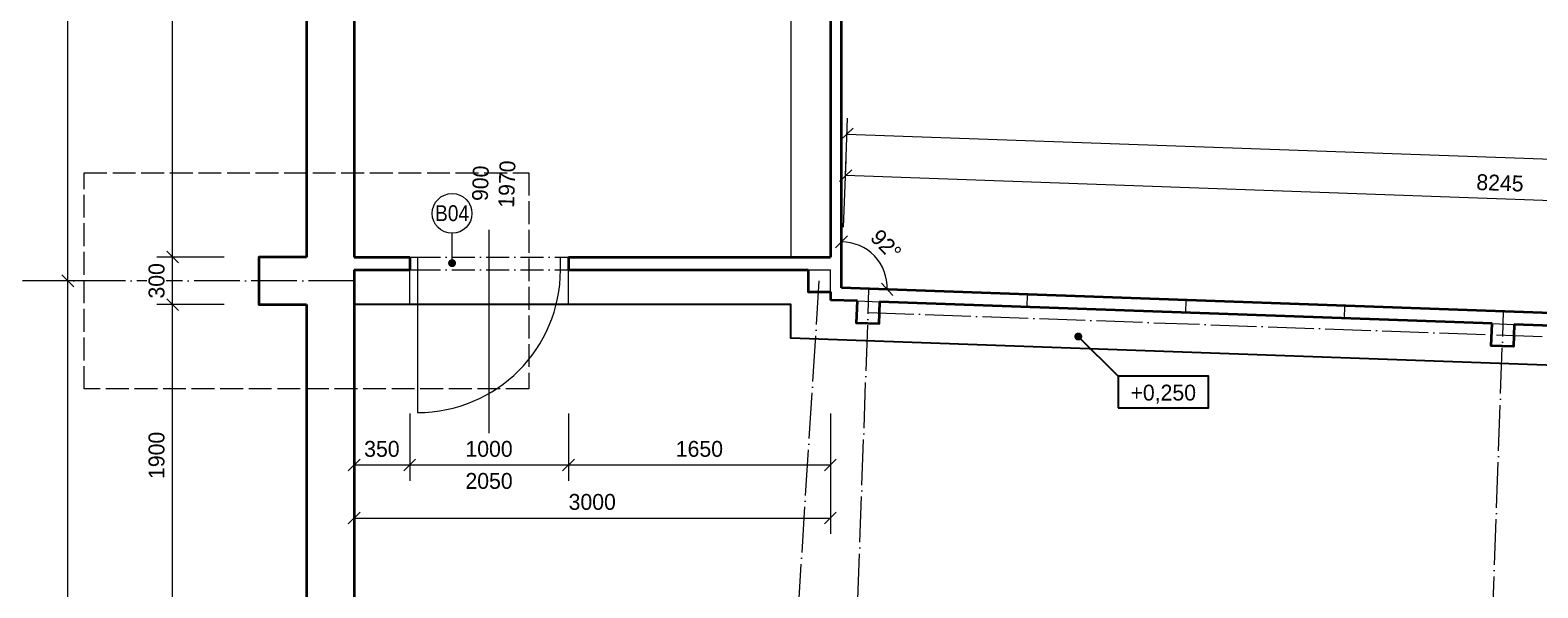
# Model space of a CAD drawing. Header units: millimetres. Extents: x -291499 to 405099, y -171163 to 417446.
# Tile 41 of 256: x -95960 to -86463, y 56043 to 59558. Entities that reach past the tile are written whole.
import ezdxf
from ezdxf.enums import TextEntityAlignment as Align

# ---------------------------------------------------------------- set-up
doc = ezdxf.new("R2010")
doc.units = ezdxf.units.MM
doc.header["$LTSCALE"] = 12
doc.header["$PDMODE"] = 35
doc.header["$PDSIZE"] = -4
for name, pattern in [('ACAD_ISO02W100', [15, 12, -3]), ('ACAD_ISO04W100', [30, 24, -3, 0, -3]), ('ACAD_ISO10W100', [18, 12, -3, 0, -3])]:
    doc.linetypes.add(name, pattern=pattern)
for name, color, linetype, lineweight in [('BP_tenka', 82, 'Continuous', 9), ('BP_tlusta', 92, 'Continuous', 15), ('koty', 6, 'Continuous', 9), ('tenka', 6, 'Continuous', 9), ('text', 6, 'Continuous', 9), ('tlusta', 7, 'Continuous', 15), ('velmi_tlusta', 4, 'Continuous', 35)]:
    doc.layers.add(name, color=color, linetype=linetype, lineweight=lineweight)
doc.layers.add('netisk', color=30, linetype='Continuous', plot=False)
doc.layers.add('vyskove koty', color=6, linetype='Continuous')
doc.styles.add('laplan', font='txt', dxfattribs={"height": 2})
doc.styles.add('laplan N', font='txt')
doc.styles.add('pivovarska', font='txt')
doc.dimstyles.new('laplan', dxfattribs={"dimscale": 0, "dimtxt": 2, "dimasz": 1.5, "dimexe": 2, "dimexo": 0, "dimgap": 1, "dimtad": 1, "dimdec": 0, "dimrnd": 5, "dimzin": 1, "dimtxsty": 'laplan', "dimblk": 'OBLIQUE', "dimcen": 2, "dimclrd": 256, "dimclre": 256, "dimclrt": 256, "dimadec": 0, "dimazin": 0, "dimtfac": 1, "dimtdec": 0, "dimtmove": 1, "dimatfit": 2, "dimfxl": 6.5, "dimfxlon": 1, "dimtfill": 1, "dimlwd": 13, "dimlwe": -1, "dimarcsym": 0})

# ---------------------------------------------------------------- blocks, each defined once
blk = doc.blocks.new('_OBLIQUE')
at = {"color": 0, "linetype": 'ByBlock'}
blk.add_line((-0.5, -0.5), (0.5, 0.5), dxfattribs=at)
blk = doc.blocks.new('*D1247')
at = {"layer": 'Defpoints', "color": 0, "transparency": 16777216}
for p in [(-90824.2, 58641.1), (-90849.5, 57934.6), (-82611.5, 57638.5)]:
    blk.add_point(p, dxfattribs=at)
at = {"layer": 'koty', "transparency": 16777216}
for p, q in [((-90835.8, 58316.3), (-90820.7, 58741)), ((-82597.8, 58022), (-82582.6, 58446.7))]:
    blk.add_line(p, q, dxfattribs=at)
at = {"layer": 'koty', "lineweight": 13, "transparency": 16777216}
blk.add_line((-82586.2, 58346.8), (-90824.2, 58641.1), dxfattribs=at)
at = {"layer": 'koty', "lineweight": 13, "transparency": 16777216, "xscale": 75, "yscale": 75, "zscale": 75}
for p, rotation in [((-90824.2, 58641.1), 177.9539077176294), ((-82586.2, 58346.8), 357.9539077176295)]:
    blk.add_blockref('_OBLIQUE', p, dxfattribs=dict(at, rotation=rotation))
at = {"layer": 'koty', "transparency": 16777216, "insert": (-86701.6, 58594.9), "char_height": 100, "attachment_point": 5, "rotation": 357.95391, "style": 'laplan', "bg_fill": 3, "box_fill_scale": 1.1, "bg_fill_color": 256, "bg_fill_true_color": 13158600, "bg_fill_transparency": 0}
blk.add_mtext('8245', dxfattribs=at)
blk = doc.blocks.new('*D1248')
at = {"layer": 'Defpoints', "color": 0, "transparency": 16777216}
for p in [(-66762, 58043.9), (-90849.5, 57934.6), (-66796.6, 57075.3)]:
    blk.add_point(p, dxfattribs=at)
at = {"layer": 'koty', "transparency": 16777216}
for p, q in [((-90826.5, 58578.4), (-90811.3, 59003.1)), ((-66773.6, 57719.1), (-66758.4, 58143.8))]:
    blk.add_line(p, q, dxfattribs=at)
at = {"layer": 'koty', "lineweight": 13, "transparency": 16777216}
blk.add_line((-90814.9, 58903.2), (-66762, 58043.9), dxfattribs=at)
at = {"layer": 'koty', "lineweight": 13, "transparency": 16777216, "xscale": 75, "yscale": 75, "zscale": 75}
for p, rotation in [((-90814.9, 58903.2), 177.9539077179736), ((-66762, 58043.9), 357.9539077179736)]:
    blk.add_blockref('_OBLIQUE', p, dxfattribs=dict(at, rotation=rotation))
at = {"layer": 'koty', "lineweight": 35, "transparency": 16777216, "insert": (-78784.8, 58574.5), "char_height": 100, "attachment_point": 5, "rotation": 357.95391, "style": 'laplan', "bg_fill": 3, "box_fill_scale": 1.1, "bg_fill_color": 256, "bg_fill_true_color": 13158600, "bg_fill_transparency": 0}
blk.add_mtext('24070', dxfattribs=at)
blk = doc.blocks.new('*D1253')
at = {"layer": 'Defpoints', "color": 0, "transparency": 16777216}
for p in [(-90849.5, 61434.6), (-90596.4, 58072.8), (-90849.5, 57934.6), (-90849.5, 57934.6), (-82611.5, 57640.3)]:
    blk.add_point(p, dxfattribs=at)
at = {"layer": 'koty', "lineweight": 13, "transparency": 16777216}
blk.add_arc((-90849.5, 57934.6), 288.4, 357.95391, 90, dxfattribs=at)
at = {"layer": 'koty', "lineweight": 13, "transparency": 16777216, "xscale": 75, "yscale": 75, "zscale": 75}
for p, rotation in [((-90849.5, 58223), 179.9999999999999), ((-90561.3, 57924.3), 267.9539077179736)]:
    blk.add_blockref('_OBLIQUE', p, dxfattribs=dict(at, rotation=rotation))
at = {"layer": 'koty', "transparency": 16777216, "insert": (-90569.2, 58205), "char_height": 100, "attachment_point": 5, "rotation": 313.97695, "style": 'laplan', "bg_fill": 3, "box_fill_scale": 1.1, "bg_fill_color": 256, "bg_fill_true_color": 13158600, "bg_fill_transparency": 0}
blk.add_mtext('92°', dxfattribs=at)
blk = doc.blocks.new('*D1271')
at = {"layer": 'Defpoints', "color": 0, "transparency": 16777216}
for p in [(-93919.5, 58047.9), (-93569.5, 58047.9), (-93569.5, 56817.3)]:
    blk.add_point(p, dxfattribs=at)
at = {"layer": 'koty', "transparency": 16777216}
for p, q in [((-93919.5, 57142.3), (-93919.5, 56717.3)), ((-93569.5, 57142.3), (-93569.5, 56717.3))]:
    blk.add_line(p, q, dxfattribs=at)
at = {"layer": 'koty', "lineweight": 13, "transparency": 16777216}
blk.add_line((-93919.5, 56817.3), (-93569.5, 56817.3), dxfattribs=at)
at = {"layer": 'koty', "lineweight": 13, "transparency": 16777216, "xscale": 75, "yscale": 75, "zscale": 75, "rotation": 180}
blk.add_blockref('_OBLIQUE', (-93919.5, 56817.3), dxfattribs=at)
at = {"layer": 'koty', "lineweight": 13, "transparency": 16777216, "xscale": 75, "yscale": 75, "zscale": 75}
blk.add_blockref('_OBLIQUE', (-93569.5, 56817.3), dxfattribs=at)
at = {"layer": 'koty', "transparency": 16777216, "insert": (-93744.5, 56918.3), "char_height": 100, "attachment_point": 5, "style": 'laplan', "bg_fill": 3, "box_fill_scale": 1.1, "bg_fill_color": 256, "bg_fill_true_color": 13158600, "bg_fill_transparency": 0}
blk.add_mtext('350', dxfattribs=at)
blk = doc.blocks.new('*D1272')
at = {"layer": 'Defpoints', "color": 0, "transparency": 16777216}
for p in [(-93569.5, 58047.9), (-92569.5, 58047.9), (-92569.5, 56817.3)]:
    blk.add_point(p, dxfattribs=at)
at = {"layer": 'koty', "transparency": 16777216}
for p, q in [((-93569.5, 57142.3), (-93569.5, 56717.3)), ((-92569.5, 57142.3), (-92569.5, 56717.3))]:
    blk.add_line(p, q, dxfattribs=at)
at = {"layer": 'koty', "lineweight": 13, "transparency": 16777216}
blk.add_line((-93569.5, 56817.3), (-92569.5, 56817.3), dxfattribs=at)
at = {"layer": 'koty', "lineweight": 13, "transparency": 16777216, "xscale": 75, "yscale": 75, "zscale": 75}
for p, rotation in [((-93569.5, 56817.3), 179.9999999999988), ((-92569.5, 56817.3), 359.9999999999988)]:
    blk.add_blockref('_OBLIQUE', p, dxfattribs=dict(at, rotation=rotation))
at = {"layer": 'koty', "transparency": 16777216, "insert": (-93069.5, 56918.3), "char_height": 100, "attachment_point": 5, "style": 'laplan', "bg_fill": 3, "box_fill_scale": 1.1, "bg_fill_color": 256, "bg_fill_true_color": 13158600, "bg_fill_transparency": 0}
blk.add_mtext('1000', dxfattribs=at)
at = {"layer": 'koty', "transparency": 16777216, "insert": (-93069.5, 56716.3), "char_height": 100, "attachment_point": 5, "style": 'laplan', "bg_fill": 3, "box_fill_scale": 1.1, "bg_fill_color": 256, "bg_fill_true_color": 13158600, "bg_fill_transparency": 0}
blk.add_mtext('2050', dxfattribs=at)
blk = doc.blocks.new('*D1273')
at = {"layer": 'Defpoints', "color": 0, "transparency": 16777216}
for p in [(-92569.5, 58047.9), (-90919.5, 58047.9), (-90919.5, 56817.3)]:
    blk.add_point(p, dxfattribs=at)
at = {"layer": 'koty', "transparency": 16777216}
for p, q in [((-92569.5, 57142.3), (-92569.5, 56717.3)), ((-90919.5, 57142.3), (-90919.5, 56717.3))]:
    blk.add_line(p, q, dxfattribs=at)
at = {"layer": 'koty', "lineweight": 13, "transparency": 16777216}
blk.add_line((-92569.5, 56817.3), (-90919.5, 56817.3), dxfattribs=at)
at = {"layer": 'koty', "lineweight": 13, "transparency": 16777216, "xscale": 75, "yscale": 75, "zscale": 75}
for p, rotation in [((-92569.5, 56817.3), 179.9999999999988), ((-90919.5, 56817.3), 359.9999999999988)]:
    blk.add_blockref('_OBLIQUE', p, dxfattribs=dict(at, rotation=rotation))
at = {"layer": 'koty', "transparency": 16777216, "insert": (-91744.5, 56918.3), "char_height": 100, "attachment_point": 5, "style": 'laplan', "bg_fill": 3, "box_fill_scale": 1.1, "bg_fill_color": 256, "bg_fill_true_color": 13158600, "bg_fill_transparency": 0}
blk.add_mtext('1650', dxfattribs=at)
blk = doc.blocks.new('*D1274')
at = {"layer": 'Defpoints', "color": 0, "transparency": 16777216}
for p in [(-93919.5, 58047.9), (-90919.5, 58047.9), (-90919.5, 56483)]:
    blk.add_point(p, dxfattribs=at)
at = {"layer": 'koty', "transparency": 16777216}
for p, q in [((-93919.5, 56808), (-93919.5, 56383)), ((-90919.5, 56808), (-90919.5, 56383))]:
    blk.add_line(p, q, dxfattribs=at)
at = {"layer": 'koty', "lineweight": 13, "transparency": 16777216}
blk.add_line((-93919.5, 56483), (-90919.5, 56483), dxfattribs=at)
at = {"layer": 'koty', "lineweight": 13, "transparency": 16777216, "xscale": 75, "yscale": 75, "zscale": 75, "rotation": 180}
blk.add_blockref('_OBLIQUE', (-93919.5, 56483), dxfattribs=at)
at = {"layer": 'koty', "lineweight": 13, "transparency": 16777216, "xscale": 75, "yscale": 75, "zscale": 75}
blk.add_blockref('_OBLIQUE', (-90919.5, 56483), dxfattribs=at)
at = {"layer": 'koty', "transparency": 16777216, "insert": (-92419.5, 56584), "char_height": 100, "attachment_point": 5, "style": 'laplan', "bg_fill": 3, "box_fill_scale": 1.1, "bg_fill_color": 256, "bg_fill_true_color": 13158600, "bg_fill_transparency": 0}
blk.add_mtext('3000', dxfattribs=at)
blk = doc.blocks.new('*D1276')
at = {"layer": 'Defpoints', "color": 0, "transparency": 16777216}
for p in [(-95062.5, 57827.9), (-94519.5, 57827.9), (-94219.5, 55927.9)]:
    blk.add_point(p, dxfattribs=at)
at = {"layer": 'koty', "transparency": 16777216}
for p, q in [((-94737.5, 57827.9), (-95162.5, 57827.9)), ((-94737.5, 55927.9), (-95162.5, 55927.9))]:
    blk.add_line(p, q, dxfattribs=at)
at = {"layer": 'koty', "lineweight": 13, "transparency": 16777216}
blk.add_line((-95062.5, 55927.9), (-95062.5, 57827.9), dxfattribs=at)
at = {"layer": 'koty', "lineweight": 13, "transparency": 16777216, "xscale": 75, "yscale": 75, "zscale": 75}
for p, rotation in [((-95062.5, 57827.9), 90), ((-95062.5, 55927.9), 270)]:
    blk.add_blockref('_OBLIQUE', p, dxfattribs=dict(at, rotation=rotation))
at = {"layer": 'koty', "transparency": 16777216, "insert": (-95163.6, 56877.9), "char_height": 100, "attachment_point": 5, "rotation": 90, "style": 'laplan', "bg_fill": 3, "box_fill_scale": 1.1, "bg_fill_color": 256, "bg_fill_true_color": 13158600, "bg_fill_transparency": 0}
blk.add_mtext('1900', dxfattribs=at)
blk = doc.blocks.new('*D1277')
at = {"layer": 'Defpoints', "color": 0, "transparency": 16777216}
for p in [(-95062.5, 58127.9), (-94519.5, 58127.9), (-94519.5, 57827.9)]:
    blk.add_point(p, dxfattribs=at)
at = {"layer": 'koty', "transparency": 16777216}
for p, q in [((-94737.5, 58127.9), (-95162.5, 58127.9)), ((-94737.5, 57827.9), (-95162.5, 57827.9))]:
    blk.add_line(p, q, dxfattribs=at)
at = {"layer": 'koty', "lineweight": 13, "transparency": 16777216}
blk.add_line((-95062.5, 57827.9), (-95062.5, 58127.9), dxfattribs=at)
at = {"layer": 'koty', "transparency": 16777216, "insert": (-95163.5, 57977.9), "char_height": 100, "attachment_point": 5, "rotation": 90, "style": 'laplan', "bg_fill": 3, "box_fill_scale": 1.1, "bg_fill_color": 256, "bg_fill_true_color": 13158600, "bg_fill_transparency": 0}
blk.add_mtext('300', dxfattribs=at)
at = {"layer": 'koty', "lineweight": 13, "transparency": 16777216, "xscale": 75, "yscale": 75, "zscale": 75}
for p, rotation in [((-95062.5, 58127.9), 90), ((-95062.5, 57827.9), 270)]:
    blk.add_blockref('_OBLIQUE', p, dxfattribs=dict(at, rotation=rotation))
blk = doc.blocks.new('*D1278')
at = {"layer": 'Defpoints', "color": 0, "transparency": 16777216}
for p in [(-95062.5, 62827.9), (-94219.5, 62827.9), (-94519.5, 58127.9)]:
    blk.add_point(p, dxfattribs=at)
at = {"layer": 'koty', "transparency": 16777216}
for p, q in [((-94737.5, 62827.9), (-95162.5, 62827.9)), ((-94737.5, 58127.9), (-95162.5, 58127.9))]:
    blk.add_line(p, q, dxfattribs=at)
at = {"layer": 'koty', "lineweight": 13, "transparency": 16777216}
blk.add_line((-95062.5, 58127.9), (-95062.5, 62827.9), dxfattribs=at)
at = {"layer": 'koty', "lineweight": 13, "transparency": 16777216, "xscale": 75, "yscale": 75, "zscale": 75}
for p, rotation in [((-95062.5, 62827.9), 90), ((-95062.5, 58127.9), 270)]:
    blk.add_blockref('_OBLIQUE', p, dxfattribs=dict(at, rotation=rotation))
at = {"layer": 'koty', "transparency": 16777216, "insert": (-95163.5, 60477.9), "char_height": 100, "attachment_point": 5, "rotation": 90, "style": 'laplan', "bg_fill": 3, "box_fill_scale": 1.1, "bg_fill_color": 256, "bg_fill_true_color": 13158600, "bg_fill_transparency": 0}
blk.add_mtext('4700', dxfattribs=at)
blk = doc.blocks.new('*D1287')
at = {"layer": 'Defpoints', "color": 0, "transparency": 16777216}
for p in [(-95723.3, 57977.9), (-94600.1, 57977.9), (-94600.1, 51977.9)]:
    blk.add_point(p, dxfattribs=at)
at = {"layer": 'koty', "transparency": 16777216}
for p, q in [((-95398.3, 57977.9), (-95823.3, 57977.9)), ((-95398.3, 51977.9), (-95823.3, 51977.9))]:
    blk.add_line(p, q, dxfattribs=at)
at = {"layer": 'koty', "lineweight": 13, "transparency": 16777216}
blk.add_line((-95723.3, 51977.9), (-95723.3, 57977.9), dxfattribs=at)
at = {"layer": 'koty', "lineweight": 13, "transparency": 16777216, "xscale": 75, "yscale": 75, "zscale": 75}
for p, rotation in [((-95723.3, 57977.9), 90), ((-95723.3, 51977.9), 270)]:
    blk.add_blockref('_OBLIQUE', p, dxfattribs=dict(at, rotation=rotation))
at = {"layer": 'koty', "transparency": 16777216, "insert": (-95824.3, 54977.9), "char_height": 100, "attachment_point": 5, "rotation": 90, "style": 'laplan', "bg_fill": 3, "box_fill_scale": 1.1, "bg_fill_color": 256, "bg_fill_true_color": 13158600, "bg_fill_transparency": 0}
blk.add_mtext('6000', dxfattribs=at)
blk = doc.blocks.new('*D1288')
at = {"layer": 'Defpoints', "color": 0, "transparency": 16777216}
for p in [(-95723.3, 63977.9), (-94800.1, 63977.9), (-94600.1, 57977.9)]:
    blk.add_point(p, dxfattribs=at)
at = {"layer": 'koty', "transparency": 16777216}
for p, q in [((-95398.3, 63977.9), (-95823.3, 63977.9)), ((-95398.3, 57977.9), (-95823.3, 57977.9))]:
    blk.add_line(p, q, dxfattribs=at)
at = {"layer": 'koty', "lineweight": 13, "transparency": 16777216}
blk.add_line((-95723.3, 57977.9), (-95723.3, 63977.9), dxfattribs=at)
at = {"layer": 'koty', "lineweight": 13, "transparency": 16777216, "xscale": 75, "yscale": 75, "zscale": 75}
for p, rotation in [((-95723.3, 63977.9), 90), ((-95723.3, 57977.9), 270)]:
    blk.add_blockref('_OBLIQUE', p, dxfattribs=dict(at, rotation=rotation))
at = {"layer": 'koty', "transparency": 16777216, "insert": (-95824.3, 60977.9), "char_height": 100, "attachment_point": 5, "rotation": 90, "style": 'laplan', "bg_fill": 3, "box_fill_scale": 1.1, "bg_fill_color": 256, "bg_fill_true_color": 13158600, "bg_fill_transparency": 0}
blk.add_mtext('6000', dxfattribs=at)
blk = doc.blocks.new('*U1298')
at = {"color": 0, "linetype": 'ByBlock'}
blk.add_line((6.27, 0), (2.5, 0), dxfattribs=at)
at = {"color": 0, "linetype": 'ByBlock', "ltscale": 200, "const_width": 0.5}
blk.add_lwpolyline([(6.27, 0.25, 1), (6.27, -0.25, 1)], format="xyb", close=True, dxfattribs=at)
at = {"color": 0, "linetype": 'ByBlock'}
blk.add_circle((0, 0), 2.5, dxfattribs=at)
at = {"color": 0, "linetype": 'ByBlock', "style": 'laplan N', "width": 0.9}
blk.add_attdef('OZNACENI', text='', height=2, rotation=90, dxfattribs=at).set_placement((-0.03, 0), align=Align.MIDDLE_CENTER)
blk = doc.blocks.new('*U1313')
at = {"layer": 'vyskove koty', "linetype": 'ByBlock', "transparency": 16777216}
blk.add_line((-10.7, 7), (-5.7, 2), dxfattribs=at)
at = {"layer": 'vyskove koty', "linetype": 'ByBlock', "ltscale": 200, "transparency": 16777216, "const_width": 0.5}
blk.add_lwpolyline([(-10.7, 7.25, 1), (-10.7, 6.75, 1)], format="xyb", close=True, dxfattribs=at)
at = {"layer": 'vyskove koty', "linetype": 'ByBlock', "transparency": 16777216}
blk.add_lwpolyline([(-5.7, -2), (5.7, -2), (5.7, 2), (-5.7, 2)], close=True, dxfattribs=at)
at = {"layer": 'vyskove koty', "linetype": 'ByBlock', "transparency": 16777216, "style": 'pivovarska'}
for tag, p in [('VYSKA', (0, -0.24)), ('VYSKA_POPIS1', (0, -4.04)), ('VYSKA_POPIS2', (0.2, -7.54)), ('VYSKA_POPIS3', (0.2, -11.04))]:
    blk.add_attdef(tag, text='', height=2, dxfattribs=at).set_placement(p, align=Align.MIDDLE)

msp = doc.modelspace()

# ---------------------------------------------------------------- linework, layer by layer
at = {"layer": 'BP_tlusta', "linetype": 'ByBlock'}
for p, q in [((-93569.5, 58127.9), (-93519.5, 58127.9)), ((-93519.5, 58127.9), (-93519.5, 58047.9)), ((-92619.5, 58047.9), (-92619.5, 58127.9)), ((-92619.5, 58127.9), (-92569.5, 58127.9)), ((-93569.5, 58047.9), (-93519.5, 58047.9)), ((-93519.5, 58047.9), (-93519.5, 57147.9)), ((-92619.5, 58047.9), (-92569.5, 58047.9))]:
    msp.add_line(p, q, dxfattribs=at)
at = {"layer": 'BP_tlusta', "linetype": 'ACAD_ISO10W100'}
for p, q in [((-93519.5, 58127.9), (-92619.5, 58127.9)), ((-93519.5, 58047.9), (-92619.5, 58047.9))]:
    msp.add_line(p, q, dxfattribs=at)
at = {"layer": 'BP_tlusta', "linetype": 'ByBlock'}
msp.add_arc((-93519.5, 58047.9), 900, 270, 0, dxfattribs=at)
at = {"layer": 'netisk'}
msp.add_lwpolyline([(-93919.5, 58047.9), (-93919.5, 52157.9), (-92720.8, 52178.4), (-91525.3, 52198.8), (-91534.3, 52725.7), (-66796.6, 51835.2), (-66796.6, 56745.1), (-91169.5, 57615.8), (-91169.5, 57827.9), (-93919.5, 57827.9)], close=True, dxfattribs=at)
at = {"layer": 'tenka'}
msp.add_line((-93069.5, 57018.4), (-93069.5, 58298.9), dxfattribs=at)
at = {"layer": 'tenka', "linetype": 'ACAD_ISO04W100'}
for p, q in [((-90679.2, 57848.5), (-90676.3, 57928.4)), ((-89679.8, 57812.8), (-89677, 57892.7)), ((-88680.4, 57777), (-88677.6, 57857)), ((-87681.1, 57741.3), (-87678.2, 57821.3)), ((-86681.7, 57705.6), (-86678.9, 57785.6)), ((-86681.7, 57705.6), (-86678.9, 57785.6)), ((-86681.7, 57705.6), (-86678.9, 57785.6))]:
    msp.add_line(p, q, dxfattribs=at)
at = {"layer": 'tlusta'}
for p, q in [((-91169.5, 61434.6), (-91169.5, 58127.9)), ((-93569.5, 57827.9), (-93569.5, 58047.9)), ((-92569.5, 57827.9), (-92569.5, 58047.9)), ((-91059.5, 58047.9), (-90919.5, 58047.9)), ((-90919.5, 57907.9), (-90919.5, 58047.9)), ((-90749.1, 57851), (-90609.2, 57846)), ((-93919.5, 57827.9), (-93569.5, 57827.9)), ((-92569.5, 57827.9), (-91169.5, 57827.9)), ((-91169.5, 57827.9), (-91169.5, 57615.8)), ((-86751.7, 57708.1), (-86611.8, 57703.1))]:
    msp.add_line(p, q, dxfattribs=at)
at = {"layer": 'tlusta', "linetype": 'ACAD_ISO04W100'}
for p, q in [((-93919.5, 57977.9), (-102619.5, 57977.9)), ((-91371.4, 51952.7), (-90989.5, 57977.9)), ((-90874.8, 52371.9), (-90676.3, 57928.4)), ((-90681.7, 57778.5), (-66926.8, 56929.8)), ((-86877.4, 52229.1), (-86678.9, 57785.6))]:
    msp.add_line(p, q, dxfattribs=at)
at = {"layer": 'tlusta', "linetype": 'ACAD_ISO02W100'}
msp.add_lwpolyline([(-92818.8, 57296.7), (-95620.1, 57296.7), (-95620.1, 58659.1), (-92818.8, 58659.1)], close=True, dxfattribs=at)
at = {"layer": 'tlusta'}
msp.add_lwpolyline([(-66805.5, 56745.4), (-91169.5, 57615.8)], dxfattribs=at)
at = {"layer": 'velmi_tlusta'}
for p, q in [((-94219.5, 62827.9), (-94219.5, 58127.9)), ((-93919.5, 62827.9), (-93919.5, 58127.9)), ((-90919.5, 61434.6), (-90919.5, 58127.9)), ((-90849.5, 57934.6), (-90849.5, 61434.6)), ((-93919.5, 58127.9), (-93569.5, 58127.9)), ((-93569.5, 58127.9), (-93569.5, 58047.9)), ((-92569.5, 58127.9), (-90919.5, 58127.9)), ((-92569.5, 58127.9), (-92569.5, 58047.9)), ((-93919.5, 58047.9), (-93919.5, 55927.9)), ((-93919.5, 58047.9), (-93569.5, 58047.9)), ((-92569.5, 58047.9), (-91059.5, 58047.9)), ((-90919.5, 57907.9), (-90919.5, 57857)), ((-94219.5, 57827.9), (-94219.5, 55927.9))]:
    msp.add_line(p, q, dxfattribs=at)
for points in [[(-94219.5, 58127.9), (-94519.5, 58127.9), (-94519.5, 57827.9), (-94219.5, 57827.9)], [(-91059.5, 58047.9), (-91059.5, 57907.9), (-90919.5, 57907.9)], [(-82611.5, 57640.3), (-90849.5, 57934.6)], [(-90749.1, 57851), (-90919.5, 57857)], [(-90609.2, 57846), (-90614.2, 57706), (-90754.1, 57711), (-90749.1, 57851)], [(-86751.7, 57708.1), (-90609.2, 57846)], [(-86611.8, 57703.1), (-86616.8, 57563.2), (-86756.7, 57568.2), (-86751.7, 57708.1)], [(-82754.2, 57565.3), (-86611.8, 57703.1)]]:
    msp.add_lwpolyline(points, dxfattribs=at)

# ---------------------------------------------------------------- texts
at = {"layer": 'text', "style": 'laplan N'}
for s, width, gutter_width, insert, char_height, attachment_point, rotation in [('\\pi1880.72915;SKLADOVACÍ HALA\\P\\pi2434.22915;(MLÝN)', 5545.815, 500, (-95209, 34432.1), 150, 1, 90), ('900\\P1970', 2129.36, 1000, (-93039.9, 58590), 100, 5, 88.24501)]:
    msp.add_mtext_dynamic_manual_height_columns(s, width=width, gutter_width=gutter_width, heights=[0], dxfattribs=dict(at, insert=insert, char_height=char_height, attachment_point=attachment_point, rotation=rotation))

# ---------------------------------------------------------------- next in the draw order: dimensions: what is measured, and where the dimension line sits
at = {"layer": 'koty', "color": 2}
dim = msp.add_linear_dim(base=(-90824.2, 58641.1), p1=(-82611.5, 57638.5), p2=(-90849.5, 57934.6), angle=177.95391, dimstyle='laplan', dxfattribs=at)
dim.commit()
dim.dimension.update_dxf_attribs({"geometry": '*D1247', "text_midpoint": (-86701.6, 58594.9)})
at = {"layer": 'koty'}
dim = msp.add_aligned_dim(p1=(-93919.5, 58047.9), p2=(-93569.5, 58047.9), distance=-1230.6, dimstyle='laplan', dxfattribs=at)
dim.commit()
dim.dimension.update_dxf_attribs({"geometry": '*D1271', "text_midpoint": (-93744.5, 56918.3)})
dim = msp.add_linear_dim(base=(-95062.5, 57827.9), p1=(-94219.5, 55927.9), p2=(-94519.5, 57827.9), angle=90, dimstyle='laplan', dxfattribs=at)
dim.commit()
dim.dimension.update_dxf_attribs({"geometry": '*D1276', "text_midpoint": (-95163.6, 56877.9)})

# ---------------------------------------------------------------- next in the draw order: dimensions: what is measured, and where the dimension line sits
at = {"layer": 'koty', "color": 41, "lineweight": 35, "true_color": 0xf4ee51}
dim = msp.add_aligned_dim(p1=(-90849.5, 57934.6), p2=(-66796.6, 57075.3), distance=969.2, dimstyle='laplan', dxfattribs=at)
dim.commit()
dim.dimension.update_dxf_attribs({"geometry": '*D1248', "text_midpoint": (-78784.8, 58574.5)})
at = {"layer": 'koty'}
dim = msp.add_linear_dim(base=(-95062.5, 58127.9), p1=(-94519.5, 57827.9), p2=(-94519.5, 58127.9), angle=90, dimstyle='laplan', dxfattribs=at)
dim.commit()
dim.dimension.update_dxf_attribs({"geometry": '*D1277', "text_midpoint": (-95062.5, 57977.9), "dimtype": 160})
dim = msp.add_linear_dim(base=(-92569.5, 56817.3), p1=(-93569.5, 58047.9), p2=(-92569.5, 58047.9), angle=180, text='<>\\X2050', dimstyle='laplan', dxfattribs=at)
dim.commit()
dim.dimension.update_dxf_attribs({"geometry": '*D1272', "text_midpoint": (-93069.5, 56817.3)})

# ---------------------------------------------------------------- next in the draw order: dimensions: what is measured, and where the dimension line sits
for base, p1, p2, picture, middle in [((-95062.5, 62827.9), (-94519.5, 58127.9), (-94219.5, 62827.9), '*D1278', (-95163.5, 60477.9)), ((-95723.3, 57977.9), (-94600.1, 51977.9), (-94600.1, 57977.9), '*D1287', (-95824.3, 54977.9))]:
    dim = msp.add_linear_dim(base=base, p1=p1, p2=p2, angle=90, dimstyle='laplan', dxfattribs=at)
    dim.commit()
    dim.dimension.update_dxf_attribs({"geometry": picture, "text_midpoint": middle})
dim = msp.add_angular_dim_2l(base=(-90596.4, 58072.8), line1=((-82611.5, 57640.3), (-90849.5, 57934.6)), line2=((-90849.5, 57934.6), (-90849.5, 61434.6)), dimstyle='laplan', override={"dimscale": 0}, dxfattribs=at)
dim.commit()
dim.dimension.update_dxf_attribs({"geometry": '*D1253', "text_midpoint": (-90569.2, 58205)})

# ---------------------------------------------------------------- next in the draw order: block references
at = {"layer": 'vyskove koty', "xscale": 50, "yscale": 50, "zscale": 50}
msp.add_blockref('*U1313', (-88822.7, 57276.9), dxfattribs=at).add_auto_attribs({'VYSKA': '+0,250'})

# ---------------------------------------------------------------- next in the draw order: dimensions: what is measured, and where the dimension line sits
at = {"layer": 'koty'}
for base, p1, p2, angle, picture, middle in [((-95723.3, 63977.9), (-94600.1, 57977.9), (-94800.1, 63977.9), 90, '*D1288', (-95824.3, 60977.9)), ((-90919.5, 56817.3), (-92569.5, 58047.9), (-90919.5, 58047.9), 180, '*D1273', (-91744.5, 56918.3))]:
    dim = msp.add_linear_dim(base=base, p1=p1, p2=p2, angle=angle, dimstyle='laplan', dxfattribs=at)
    dim.commit()
    dim.dimension.update_dxf_attribs({"geometry": picture, "text_midpoint": middle})

# ---------------------------------------------------------------- next in the draw order: dimensions: what is measured, and where the dimension line sits
dim = msp.add_linear_dim(base=(-90919.5, 56483), p1=(-93919.5, 58047.9), p2=(-90919.5, 58047.9), dimstyle='laplan', dxfattribs=at)
dim.commit()
dim.dimension.update_dxf_attribs({"geometry": '*D1274', "text_midpoint": (-92419.5, 56584)})

# ---------------------------------------------------------------- next in the draw order: block references
at = {"layer": 'BP_tenka', "xscale": 50, "yscale": 50, "zscale": 50, "rotation": 270}
msp.add_blockref('*U1298', (-93302.4, 58402.9), dxfattribs=at).add_auto_attribs({'OZNACENI': 'B04'})

doc.saveas('drawing.dxf')
